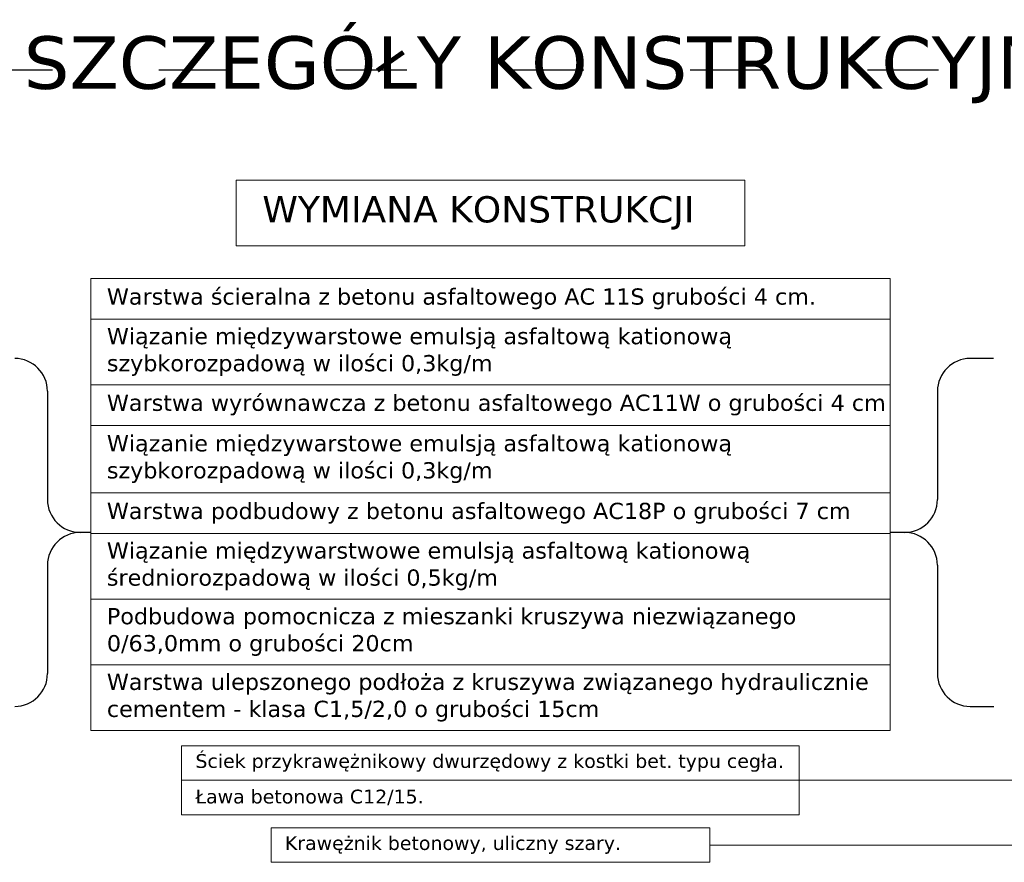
# Model space of a CAD drawing. Header units: millimetres. Extents: x 2422 to 2697, y 999 to 1037.
# Tile 11 of 48: x 2667.58 to 2669.08, y 999.11 to 1000.39. Entities that reach past the tile are written whole.
import ezdxf

# ---------------------------------------------------------------- set-up
doc = ezdxf.new("R2010")
doc.units = ezdxf.units.MM
doc.linetypes.add('ACAD_ISO03W100', pattern=[30, 12, -18])
doc.layers.add('_JB_Opisowe', color=7, linetype='Continuous', lineweight=0)
doc.layers.add('_SZK-wymiary_0.2', color=7, linetype='Continuous', lineweight=15)
doc.layers.add('_SZK-opis_0.2', color=7, linetype='Continuous')
doc.layers.add('TEMP', color=80, linetype='Continuous', plot=False)
doc.styles.add('kuba', font='verdana.ttf', dxfattribs={"height": 0.1})

msp = doc.modelspace()

# ---------------------------------------------------------------- linework, layer by layer
at = {"layer": '_JB_Opisowe'}
for p, q in [((2668.907, 999.9948), (2667.6888, 999.9948)), ((2668.907, 999.933), (2667.6888, 999.933)), ((2668.907, 999.833), (2667.6888, 999.833)), ((2668.907, 999.7712), (2667.6888, 999.7712)), ((2668.907, 999.6683), (2667.6888, 999.6683)), ((2668.907, 999.6065), (2667.6888, 999.6065)), ((2668.907, 999.5065), (2667.6888, 999.5065)), ((2668.907, 999.4065), (2667.6888, 999.4065)), ((2668.907, 999.3065), (2667.6888, 999.3065)), ((2667.9637, 999.1057), (2668.6321, 999.1057))]:
    msp.add_line(p, q, dxfattribs=at)
at = {"layer": '_JB_Opisowe', "ltscale": 0.09}
for p, q in [((2667.6888, 999.9948), (2667.6888, 999.3065)), ((2668.907, 999.3065), (2668.907, 999.9948)), ((2667.9637, 999.1582), (2667.9637, 999.1057)), ((2668.6321, 999.1057), (2668.6321, 999.1582))]:
    msp.add_line(p, q, dxfattribs=at)
at = {"layer": '_JB_Opisowe', "ltscale": 0.5}
for p, q in [((2667.8274, 999.2832), (2668.7684, 999.2832)), ((2667.8274, 999.2307), (2668.7684, 999.2307)), ((2667.8274, 999.1782), (2668.7684, 999.1782)), ((2668.6321, 999.1582), (2667.9637, 999.1582))]:
    msp.add_line(p, q, dxfattribs=at)
at = {"layer": '_JB_Opisowe', "lineweight": 0, "ltscale": 0.02}
for p, q in [((2667.8274, 999.1782), (2667.8274, 999.2832)), ((2668.7684, 999.1782), (2668.7684, 999.2832))]:
    msp.add_line(p, q, dxfattribs=at)
at = {"layer": '_JB_Opisowe', "color": 1, "ltscale": 0.09}
msp.add_lwpolyline([(2668.6855, 1000.0448), (2668.6855, 1000.1448), (2667.9103, 1000.1448), (2667.9103, 1000.0448)], close=True, dxfattribs=at)
at = {"layer": '_JB_Opisowe', "ltscale": 0.02}
msp.add_lwpolyline([(2668.6321, 999.132), (2669.6805, 999.132), (2669.6805, 999.7876)], dxfattribs=at)
at = {"layer": '_SZK-opis_0.2', "ltscale": 0.09}
for p, q in [((2669.0645, 999.8731), (2669.029, 999.8731)), ((2667.623, 999.8231), (2667.623, 999.6581)), ((2668.979, 999.8231), (2668.979, 999.6581)), ((2667.6888, 999.6081), (2667.673, 999.6081)), ((2668.929, 999.6081), (2668.907, 999.6081)), ((2667.623, 999.5581), (2667.623, 999.3931)), ((2668.979, 999.5581), (2668.979, 999.3931)), ((2669.029, 999.3431), (2669.0647, 999.3431))]:
    msp.add_line(p, q, dxfattribs=at)
for centre, start, end in [((2667.573, 999.8231), 0, 90), ((2669.029, 999.8231), 90, 180), ((2667.673, 999.6581), 180, 270), ((2668.929, 999.6581), 270, 360), ((2667.673, 999.5581), 90, 180), ((2668.929, 999.5581), 360, 90), ((2667.573, 999.3931), 270, 0), ((2669.029, 999.3931), 180, 270)]:
    msp.add_arc(centre, 0.05, start, end, dxfattribs=at)
at = {"layer": '_SZK-wymiary_0.2', "ltscale": 0.02}
msp.add_lwpolyline([(2668.7684, 999.2307), (2669.4283, 999.2307), (2669.4283, 999.78)], dxfattribs=at)
at = {"layer": 'TEMP', "linetype": 'ACAD_ISO03W100', "ltscale": 0.009}
msp.add_lwpolyline([(2657.5324, 1000.0128), (2657.5324, 1000.3128), (2680.1577, 1000.3128), (2680.1577, 999.9735)], dxfattribs=at)

# ---------------------------------------------------------------- texts
at = {"layer": '_JB_Opisowe', "style": 'kuba'}
for s, insert, char_height, width, attachment_point in [('SZCZEGÓŁY KONSTRUKCYJNE PRZEKROJU E-E', (2668.845, 1000.3128), 0.08, 12.85858, 5), ('\\pxl1,ql;Warstwa ścieralna z betonu asfaltowego AC 11S grubości 4 cm.', (2667.6888, 999.9639), 0.024706, 1.218121, 4), ('\\pxl1,ql;Wiązanie międzywarstowe emulsją asfaltową kationową szybkorozpadową w ilości 0,3kg/m', (2667.6888, 999.883), 0.024706, 1.218121, 4), ('\\pxl1,ql;Warstwa wyrównawcza z betonu asfaltowego AC11W o grubości 4 cm ', (2667.6888, 999.8021), 0.024706, 1.218121, 4), ('\\pxl1,ql;Wiązanie międzywarstowe emulsją asfaltową kationową szybkorozpadową w ilości 0,3kg/m', (2667.6888, 999.7198), 0.024706, 1.218121, 4), ('\\pxl1,ql;Warstwa podbudowy z betonu asfaltowego AC18P o grubości 7 cm ', (2667.6888, 999.6374), 0.024706, 1.218121, 4), ('\\pxl1,ql;Wiązanie międzywarstwowe emulsją asfaltową kationową średniorozpadową w ilości 0,5kg/m', (2667.6888, 999.5565), 0.024706, 1.218121, 4), ('\\pxl1,ql;Podbudowa pomocnicza z mieszanki kruszywa niezwiązanego 0/63,0mm o grubości 20cm', (2667.6888, 999.4565), 0.024706, 1.218121, 4), ('\\pxl1,ql;Warstwa ulepszonego podłoża z kruszywa związanego hydraulicznie cementem - klasa C1,5/2,0 o grubości 15cm', (2667.6888, 999.3565), 0.0247059, 1.218121, 4), ('\\pxl1,ql;Ściek przykrawężnikowy dwurzędowy z kostki bet. typu cegła.', (2668.7684, 999.257), 0.021, 0.940969, 6), ('\\A1;\\pxi1,ql;Ława betonowa C12/15. ', (2668.7684, 999.2045), 0.021, 0.940969, 6)]:
    msp.add_mtext(s, dxfattribs=dict(at, insert=insert, char_height=char_height, width=width, attachment_point=attachment_point))
at = {"layer": '_JB_Opisowe', "color": 1, "insert": (2667.9103, 1000.0948), "char_height": 0.04, "width": 0.775212, "attachment_point": 4, "style": 'kuba'}
msp.add_mtext('\\pxl1,ql;WYMIANA KONSTRUKCJI ', dxfattribs=at)
at = {"layer": '_JB_Opisowe', "insert": (2667.9637, 999.132), "char_height": 0.021, "width": 0.668486, "attachment_point": 4, "rotation": 0, "style": 'kuba'}
msp.add_mtext('\\pxl1,ql;Krawężnik betonowy, uliczny szary.', dxfattribs=at)

doc.saveas('drawing.dxf')
